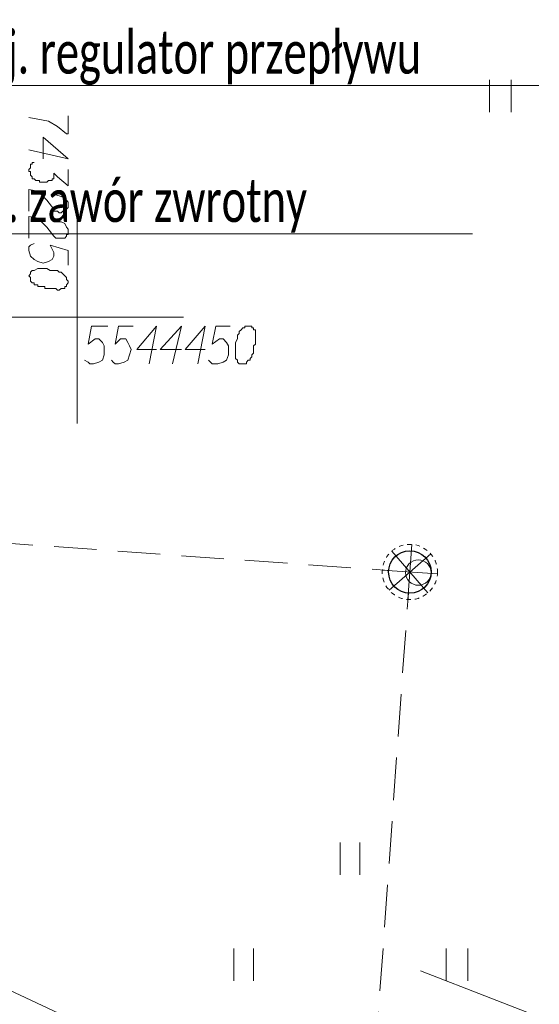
# Model space of a CAD drawing. Header units: metres. Extents: x 7431553 to 7432401, y 5544342 to 5544539.
# Tile 164 of 180: x 7432249 to 7432261, y 5544434 to 5544457. Entities that reach past the tile are written whole.
import ezdxf
from ezdxf import colors
from ezdxf.entities.mleader import LeaderData, LeaderLine
from ezdxf.lldxf.tags import DXFTag
from ezdxf.math import Vec2, Vec3

# ---------------------------------------------------------------- set-up
doc = ezdxf.new("R2010")
doc.units = ezdxf.units.M
doc.header["$MEASUREMENT"] = 0
for name, pattern in [('( Dashed )', [0.75, 0.5, -0.25]), ('CONTINOUS', [0]), ('DASHEDX2', [1.5, 1, -0.5])]:
    doc.linetypes.add(name, pattern=pattern)
for name, color, linetype, lineweight in [('BG-PR90-PB-PZT-PZT01_2026_04_14$0$MAPA DCP', 7, 'Continuous', 0), ('PRIMETECH - kan_san_graw_instalacje_zewn', 19, 'EST---KS---', 40), ('PRIMETECH_XREF', 7, 'Continuous', 5), ('PROHUBUS- OPISY WENTYLACJA', 7, 'Continuous', 13)]:
    doc.layers.add(name, color=color, linetype=linetype, lineweight=lineweight)
doc.layers.add('PRIMETECH - POMOC', color=6, linetype='Continuous', lineweight=40, plot=False)
doc.styles.add('DYN_DIM', font='ARIAL.TTF')
doc.styles.add('EST_SWK_1_500__', font='arial.ttf', dxfattribs={"height": 1})
tags = doc.linetypes.add('EST---KS---', pattern='A,2.5,-0.22,["ks",EST_SWK_1_500__,S=1,R=0,X=0,Y=-0.36],-1.6', length=4.32).pattern_tags.tags
tags[6] = DXFTag(74, 10)

# ---------------------------------------------------------------- blocks, each defined once
blk = doc.blocks.new('_$0$_None')
blk = doc.blocks.new('A$C698B4942')
at = {"layer": 'PRIMETECH - kan_san_graw_instalacje_zewn', "color": 7, "linetype": 'CONTINOUS', "lineweight": 15}
for p, q in [((0.604, 0.002), (0.696, 1.298)), ((0.159, 0.224), (1.141, 1.076)), ((1.076, 0.159), (0.224, 1.141)), ((0.002, 0.696), (1.298, 0.604))]:
    blk.add_line(p, q, dxfattribs=at)
at = {"layer": 'PRIMETECH - kan_san_graw_instalacje_zewn', "color": 7, "linetype": 'DASHEDX2', "lineweight": 15, "ltscale": 0.1}
blk.add_circle((0.65, 0.65), 0.65, dxfattribs=at)
at = {"layer": 'PRIMETECH - kan_san_graw_instalacje_zewn', "color": 7, "linetype": 'CONTINOUS', "lineweight": 30}
blk.add_circle((0.65, 0.65), 0.5, dxfattribs=at)
at = {"layer": 'PRIMETECH - kan_san_graw_instalacje_zewn', "color": 7, "linetype": 'CONTINOUS', "lineweight": 15}
blk.add_circle((0.849, 0.636), 0.3, dxfattribs=at)
blk = doc.blocks.new('BG-PR90-PB-PZT-PZT01_2026_04_14$0$Naddrwiną2025_v2klauzulap')
at = {"layer": 'BG-PR90-PB-PZT-PZT01_2026_04_14$0$MAPA DCP', "linetype": 'Continuous', "lineweight": 18, "transparency": 33554687}
for points in [[(7431707.514, 5544674.414), (7431706.752, 5544674.414)], [(7431706.752, 5544673.906), (7431707.514, 5544673.906)], [(7431727.961, 5544673.398), (7431727.199, 5544673.398)], [(7431727.199, 5544672.89), (7431727.961, 5544672.89)], [(7431725.464, 5544670.858), (7431724.702, 5544670.858)], [(7431724.702, 5544670.392), (7431725.464, 5544670.392)], [(7431727.961, 5544668.36), (7431727.199, 5544668.36)], [(7431727.199, 5544667.895), (7431727.961, 5544667.895)], [(7431712.34, 5544666.709), (7431712.34, 5544661.714)], [(7431714.838, 5544664.212), (7431709.843, 5544664.212)]]:
    blk.add_lwpolyline(points, dxfattribs=at)
at = {"layer": 'BG-PR90-PB-PZT-PZT01_2026_04_14$0$MAPA DCP', "linetype": 'Continuous', "lineweight": 9, "transparency": 33554687}
for points in [[(7431712.552, 5544668.233), (7431712.552, 5544668.149), (7431712.594, 5544668.149), (7431712.594, 5544668.106), (7431712.637, 5544668.064), (7431712.679, 5544668.022), (7431712.721, 5544668.022), (7431712.764, 5544667.979), (7431712.806, 5544667.979), (7431712.848, 5544667.979), (7431712.933, 5544667.937), (7431713.06, 5544667.937), (7431713.145, 5544667.937), (7431713.187, 5544667.937), (7431713.272, 5544667.937), (7431713.314, 5544667.937), (7431713.356, 5544667.979), (7431713.399, 5544667.979), (7431713.441, 5544668.022), (7431713.441, 5544668.064), (7431713.441, 5544668.106), (7431713.441, 5544668.149), (7431713.441, 5544668.191), (7431713.399, 5544668.191), (7431713.356, 5544668.233), (7431713.356, 5544668.276), (7431713.314, 5544668.276), (7431713.272, 5544668.318), (7431713.229, 5544668.318), (7431713.187, 5544668.36), (7431713.145, 5544668.36), (7431713.102, 5544668.36), (7431713.06, 5544668.36), (7431713.018, 5544668.36), (7431712.975, 5544668.403), (7431712.933, 5544668.403), (7431712.891, 5544668.403), (7431712.848, 5544668.403), (7431712.764, 5544668.403), (7431712.721, 5544668.403), (7431712.679, 5544668.403), (7431712.637, 5544668.403), (7431712.637, 5544668.36), (7431712.594, 5544668.36), (7431712.594, 5544668.318), (7431712.552, 5544668.318), (7431712.552, 5544668.276)], [(7431711.536, 5544664), (7431711.494, 5544664), (7431711.451, 5544663.958), (7431711.409, 5544663.958), (7431711.367, 5544663.915), (7431711.324, 5544663.873), (7431711.282, 5544663.831), (7431711.282, 5544663.788), (7431711.24, 5544663.746), (7431711.24, 5544663.704), (7431711.24, 5544663.661), (7431711.24, 5544663.577), (7431711.197, 5544663.492), (7431711.197, 5544663.407), (7431711.197, 5544663.323), (7431711.197, 5544663.28), (7431711.24, 5544663.196), (7431711.24, 5544663.153), (7431711.282, 5544663.111), (7431711.324, 5544663.111), (7431711.367, 5544663.069), (7431711.409, 5544663.111), (7431711.451, 5544663.111), (7431711.494, 5544663.111), (7431711.536, 5544663.153), (7431711.536, 5544663.196), (7431711.578, 5544663.196), (7431711.578, 5544663.238), (7431711.578, 5544663.28), (7431711.621, 5544663.28), (7431711.621, 5544663.323), (7431711.621, 5544663.365), (7431711.621, 5544663.407), (7431711.621, 5544663.45), (7431711.663, 5544663.45), (7431711.663, 5544663.492), (7431711.663, 5544663.577), (7431711.663, 5544663.619), (7431711.663, 5544663.661), (7431711.663, 5544663.704), (7431711.705, 5544663.746), (7431711.705, 5544663.788), (7431711.663, 5544663.831), (7431711.663, 5544663.873), (7431711.663, 5544663.915), (7431711.621, 5544663.915), (7431711.621, 5544663.958), (7431711.578, 5544663.958)]]:
    blk.add_lwpolyline(points, close=True, dxfattribs=at)
for points in [[(7431712.552, 5544667.81), (7431712.552, 5544667.471), (7431712.975, 5544667.387), (7431712.848, 5544667.556), (7431712.848, 5544667.641), (7431712.933, 5544667.725), (7431713.018, 5544667.768), (7431713.102, 5544667.768), (7431713.229, 5544667.768), (7431713.356, 5544667.725), (7431713.399, 5544667.641), (7431713.441, 5544667.514), (7431713.441, 5544667.387), (7431713.399, 5544667.344), (7431713.356, 5544667.302)], [(7431713.102, 5544667.217), (7431713.102, 5544666.752), (7431712.552, 5544667.217), (7431713.441, 5544667.048)], [(7431713.102, 5544666.667), (7431713.102, 5544666.159), (7431712.552, 5544666.667), (7431713.441, 5544666.455)], [(7431713.102, 5544666.074), (7431713.102, 5544665.609), (7431712.552, 5544666.074), (7431713.441, 5544665.905)], [(7431712.552, 5544665.524), (7431712.552, 5544665.185), (7431712.975, 5544665.101), (7431712.848, 5544665.228), (7431712.848, 5544665.355), (7431712.933, 5544665.397), (7431713.018, 5544665.439), (7431713.102, 5544665.482), (7431713.229, 5544665.439), (7431713.356, 5544665.397), (7431713.399, 5544665.312), (7431713.441, 5544665.185), (7431713.441, 5544665.101), (7431713.399, 5544665.058), (7431713.356, 5544665.016)], [(7431712.552, 5544664.931), (7431712.552, 5544664.55), (7431712.975, 5544664.466), (7431712.848, 5544664.635), (7431712.848, 5544664.72), (7431712.933, 5544664.804), (7431713.018, 5544664.847), (7431713.102, 5544664.847), (7431713.229, 5544664.847), (7431713.356, 5544664.804), (7431713.399, 5544664.72), (7431713.441, 5544664.593), (7431713.441, 5544664.508), (7431713.399, 5544664.466), (7431713.356, 5544664.381)], [(7431707.599, 5544664), (7431708.022, 5544664), (7431708.022, 5544663.958), (7431707.853, 5544663.746), (7431707.726, 5544663.534), (7431707.684, 5544663.28), (7431707.641, 5544663.069)], [(7431708.615, 5544663.407), (7431708.107, 5544663.407), (7431708.615, 5544664), (7431708.403, 5544663.069)], [(7431708.869, 5544664), (7431709.25, 5544664), (7431709.038, 5544663.746), (7431708.954, 5544663.661), (7431709.038, 5544663.661), (7431709.081, 5544663.661), (7431709.081, 5544663.619), (7431709.123, 5544663.619), (7431709.123, 5544663.577), (7431709.123, 5544663.534), (7431709.165, 5544663.492), (7431709.165, 5544663.45), (7431709.165, 5544663.407), (7431709.165, 5544663.365), (7431709.165, 5544663.323), (7431709.123, 5544663.323), (7431709.123, 5544663.28), (7431709.123, 5544663.238), (7431709.081, 5544663.196), (7431709.081, 5544663.153), (7431709.038, 5544663.153), (7431708.996, 5544663.111), (7431708.954, 5544663.111), (7431708.911, 5544663.111), (7431708.911, 5544663.069), (7431708.869, 5544663.069), (7431708.827, 5544663.111), (7431708.784, 5544663.111), (7431708.742, 5544663.111), (7431708.742, 5544663.153), (7431708.7, 5544663.153), (7431708.7, 5544663.196)], [(7431709.462, 5544663.704), (7431709.504, 5544663.831), (7431709.546, 5544663.915), (7431709.589, 5544663.958), (7431709.631, 5544664), (7431709.673, 5544664), (7431709.716, 5544664), (7431709.758, 5544664), (7431709.8, 5544663.958), (7431709.843, 5544663.958), (7431709.843, 5544663.915), (7431709.843, 5544663.873), (7431709.885, 5544663.831), (7431709.885, 5544663.788), (7431709.843, 5544663.746), (7431709.843, 5544663.704), (7431709.843, 5544663.661), (7431709.8, 5544663.661), (7431709.589, 5544663.492), (7431709.377, 5544663.28), (7431709.335, 5544663.069), (7431709.843, 5544663.069)], [(7431710.097, 5544663.704), (7431710.097, 5544663.831), (7431710.139, 5544663.915), (7431710.224, 5544663.958), (7431710.266, 5544664), (7431710.308, 5544664), (7431710.393, 5544664), (7431710.393, 5544663.958), (7431710.435, 5544663.958), (7431710.478, 5544663.915), (7431710.478, 5544663.873), (7431710.478, 5544663.831), (7431710.478, 5544663.788), (7431710.478, 5544663.746), (7431710.478, 5544663.704), (7431710.435, 5544663.661), (7431710.224, 5544663.492), (7431710.012, 5544663.28), (7431709.97, 5544663.069), (7431710.478, 5544663.069)], [(7431711.113, 5544664), (7431710.774, 5544664), (7431710.647, 5544663.577), (7431710.816, 5544663.661), (7431710.901, 5544663.661), (7431710.986, 5544663.619), (7431711.028, 5544663.534), (7431711.07, 5544663.407), (7431711.028, 5544663.28), (7431710.986, 5544663.196), (7431710.901, 5544663.111), (7431710.774, 5544663.069), (7431710.689, 5544663.069), (7431710.647, 5544663.111), (7431710.605, 5544663.196)]]:
    blk.add_lwpolyline(points, dxfattribs=at)
blk = doc.blocks.new('BG-PR90-PB-PZT-PZT01_2026_04_14')
at = {"layer": 'BG-PR90-PB-PZT-PZT01_2026_04_14$0$MAPA DCP', "rotation": 270}
blk.add_blockref('BG-PR90-PB-PZT-PZT01_2026_04_14$0$Naddrwiną2025_v2klauzulap', (1887585.788, 12976162.34), dxfattribs=at)

msp = doc.modelspace()

# ---------------------------------------------------------------- block references
at = {"layer": 'PRIMETECH_XREF', "linetype": 'Continuous', "lineweight": 0, "rotation": 360}
msp.add_blockref('BG-PR90-PB-PZT-PZT01_2026_04_14', (0, 0), dxfattribs=at)

# ---------------------------------------------------------------- next in the draw order: linework, layer by layer
at = {"layer": 'PRIMETECH - kan_san_graw_instalacje_zewn', "linetype": '( Dashed )', "lineweight": 15, "ltscale": 2}
for p, q in [((7432232.997, 5544445.774), (7432257.324, 5544444.039)), ((7432256.48, 5544425.17), (7432257.787, 5544443.505))]:
    msp.add_line(p, q, dxfattribs=at)
at = {"layer": 'PRIMETECH - POMOC', "linetype": 'Continuous', "lineweight": 0}
for p, q in [((7432250, 5544447.5), (7432250, 5544452.5)), ((7432247.5, 5544450), (7432252.5, 5544450))]:
    msp.add_line(p, q, dxfattribs=at)

# ---------------------------------------------------------------- next in the draw order: block references
at = {"layer": 'PRIMETECH - kan_san_graw_instalacje_zewn', "linetype": 'Continuous', "lineweight": 0}
msp.add_blockref('A$C698B4942', (7432257.173, 5544443.353), dxfattribs=at)

# ---------------------------------------------------------------- next in the draw order: leaders
at = {"layer": 'PROHUBUS- OPISY WENTYLACJA', "ltscale": 10}
ml = msp.add_multileader_mtext('Standard', dxfattribs=at)
ml.set_content('\\fCalibri Light|b0|i0|c238;\\W0.7;Proj. wylot %%C315mm PVC SN8\\PR.d. 195,04m n.p.m.', color=256, style='DYN_DIM')
ml.set_leader_properties(color=256, linetype='ByLayer', lineweight=-1)
ml.set_arrow_properties(name='_$0$_None')
ml.build(insert=Vec2(0, 0))
ml.multileader.update_dxf_attribs({"has_text_frame": 1, "text_left_attachment_type": 6, "text_right_attachment_type": 6, "dogleg_length": 1.079, "arrow_head_size": 1})
ctx = ml.context
ctx.base_point, ctx.char_height, ctx.arrow_head_size, ctx.landing_gap_size, ctx.plane_origin = Vec3(7432244.493, 5544464.259), 1, 1, 0.4, Vec3(7432465.598, 5544652.507)
ctx.left_attachment, ctx.right_attachment = 6, 6
notes = []
notes.append((ctx, [(0, (1, 1, 0), (7432243.714, 5544464.259), (1, 0), 0.779, [(0, [(7432235.677, 5544449.593)], 0, [])])]))
ctx.mtext.insert, ctx.mtext.width, ctx.mtext.flow_direction = Vec3(7432244.893, 5544465.54), 13.90103, 5
ml = msp.add_multileader_mtext('Standard', dxfattribs=at)
ml.set_content('\\fCalibri Light|b0|i0|c238;\\W0.7;Proj. regulator przepływu', color=256, style='DYN_DIM')
ml.set_leader_properties(color=256, linetype='ByLayer', lineweight=-1)
ml.set_arrow_properties(name='_$0$_None')
ml.build(insert=Vec2(0, 0))
ml.multileader.update_dxf_attribs({"has_text_frame": 1, "text_left_attachment_type": 6, "text_right_attachment_type": 6, "dogleg_length": 1.079, "arrow_head_size": 1})
ctx = ml.context
ctx.base_point, ctx.char_height, ctx.arrow_head_size, ctx.landing_gap_size, ctx.plane_origin = Vec3(7432246.415, 5544455.449), 1, 1, 0.4, Vec3(7432467.519, 5544643.698)
ctx.left_attachment, ctx.right_attachment = 6, 6
notes.append((ctx, [(0, (1, 1, 0), (7432245.636, 5544455.449), (1, 0), 0.779, [(0, [(7432235.535, 5544447.598)], 0, [])])]))
ctx.mtext.insert, ctx.mtext.width, ctx.mtext.defined_height, ctx.mtext.flow_direction = Vec3(7432246.815, 5544456.73), 13.90103, 93.313, 5
ml = msp.add_multileader_mtext('Standard', dxfattribs=at)
ml.set_content('\\fCalibri Light|b0|i0|c238;\\W0.7;Proj. zawór zwrotny', color=256, style='DYN_DIM')
ml.set_leader_properties(color=256, linetype='ByLayer', lineweight=-1)
ml.set_arrow_properties(name='_$0$_None')
ml.build(insert=Vec2(0, 0))
ml.multileader.update_dxf_attribs({"has_text_frame": 1, "text_left_attachment_type": 6, "text_right_attachment_type": 6, "dogleg_length": 1.079, "arrow_head_size": 1})
ctx = ml.context
ctx.base_point, ctx.char_height, ctx.arrow_head_size, ctx.landing_gap_size, ctx.plane_origin = Vec3(7432246.166, 5544451.958), 1, 1, 0.4, Vec3(7432467.271, 5544640.207)
ctx.left_attachment, ctx.right_attachment = 6, 6
notes.append((ctx, [(0, (1, 1, 0), (7432245.387, 5544451.958), (1, 0), 0.779, [(0, [(7432235.286, 5544444.107)], 0, [])])]))
ctx.mtext.insert, ctx.mtext.width, ctx.mtext.flow_direction = Vec3(7432246.566, 5544453.239), 13.90103, 5
ml = msp.add_multileader_mtext('Standard', dxfattribs=at)
ml.set_content('\\fCalibri Light|b0|i0|c238;\\W0.7;Proj. instalacja kan. sanitarnej wg odrębnego opracowania MAAR', color=256, style='DYN_DIM')
ml.set_leader_properties(color=256, linetype='ByLayer', lineweight=-1)
ml.set_arrow_properties(name='_$0$_None')
ml.build(insert=Vec2(0, 0))
ml.multileader.update_dxf_attribs({"has_text_frame": 1, "text_left_attachment_type": 6, "text_right_attachment_type": 6, "dogleg_length": 1.079, "arrow_head_size": 1})
ctx = ml.context
ctx.base_point, ctx.char_height, ctx.arrow_head_size, ctx.landing_gap_size, ctx.plane_origin = Vec3(7432265.354, 5544432.09), 1, 1, 0.4, Vec3(7432486.459, 5544620.338)
ctx.left_attachment, ctx.right_attachment = 6, 6
notes.append((ctx, [(0, (1, 1, 0), (7432264.576, 5544432.09), (1, 0), 0.779, [(0, [(7432257.14, 5544434.977)], 0, [])])]))
ctx.mtext.insert, ctx.mtext.width, ctx.mtext.flow_direction = Vec3(7432265.754, 5544433.371), 15.02692, 5
ml = msp.add_multileader_mtext('Standard', dxfattribs=at)
ml.set_content('\\fCalibri Light|b0|i0|c238;\\W0.7;Proj. instalacja kan. opadowej wg odrębnego opracowania MAAR', color=256, style='DYN_DIM')
ml.set_leader_properties(color=256, linetype='ByLayer', lineweight=-1)
ml.set_arrow_properties(name='_$0$_None')
ml.build(insert=Vec2(0, 0))
ml.multileader.update_dxf_attribs({"has_text_frame": 1, "text_left_attachment_type": 6, "text_right_attachment_type": 6, "dogleg_length": 1.079, "arrow_head_size": 1})
ctx = ml.context
ctx.base_point, ctx.char_height, ctx.arrow_head_size, ctx.landing_gap_size, ctx.plane_origin = Vec3(7432265.354, 5544426.59), 1, 1, 0.4, Vec3(7432486.459, 5544614.838)
ctx.left_attachment, ctx.right_attachment = 6, 6
notes.append((ctx, [(0, (1, 1, 0), (7432264.576, 5544426.59), (1, 0), 0.779, [(0, [(7432247.067, 5544434.789)], 0, [])])]))
ctx.mtext.insert, ctx.mtext.width, ctx.mtext.flow_direction = Vec3(7432265.754, 5544427.871), 15.02692, 5
for ctx, leaders in notes:
    for number, flags, end, landing, length, lines in leaders:
        leader = LeaderData()
        leader.index, (leader.has_last_leader_line, leader.has_dogleg_vector, leader.attachment_direction) = number, flags
        leader.last_leader_point, leader.dogleg_vector, leader.dogleg_length = Vec3(end), Vec3(landing), length
        for number, points, colour, breaks in lines:
            line = LeaderLine()
            line.index, line.vertices, line.color, line.breaks = number, Vec3.list(points), colors.encode_raw_color(colour), breaks
            leader.lines.append(line)
        ctx.leaders.append(leader)

doc.saveas('drawing.dxf')
